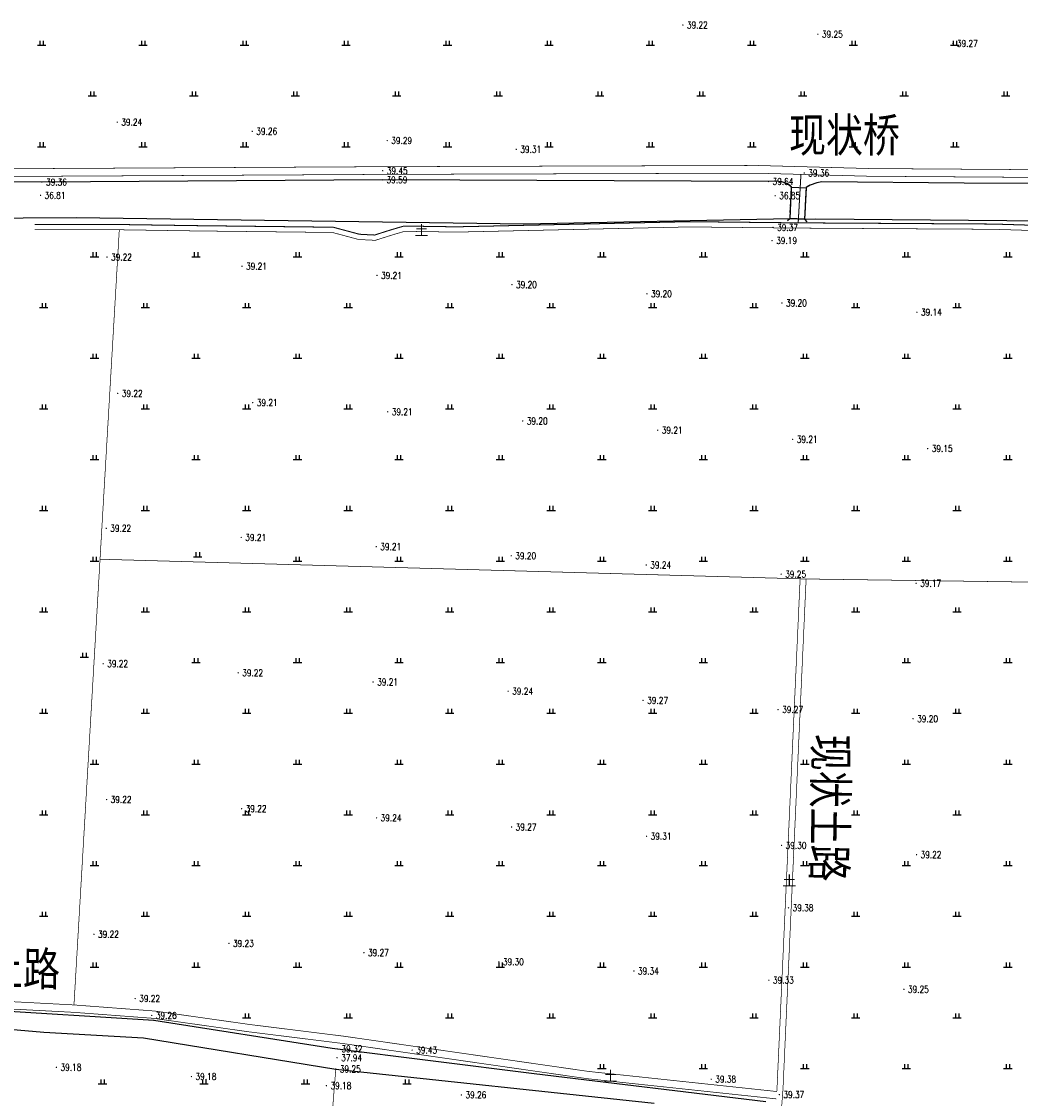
# Model space of a CAD drawing. Extents: x 456755 to 458049, y 3845626 to 3853218.
# Tile 30 of 80: x 457159 to 457454, y 3848433 to 3848751. Entities that reach past the tile are written whole.
import ezdxf
from ezdxf.enums import TextEntityAlignment as Align

# ---------------------------------------------------------------- set-up
doc = ezdxf.new("R2010")
doc.units = 0
for name, pattern in [('X2', [10, 8, -2]), ('X3', [5, 4, -1]), ('X31', [1.8, 1.2, -0.6])]:
    doc.linetypes.add(name, pattern=pattern)
doc.layers.get('0').update_dxf_attribs({"linetype": 'CONTINUOUS'})
doc.layers.add('ASSIST', color=7, linetype='CONTINUOUS', plot=False)
for name, color, linetype in [('DLSS', 4, 'CONTINUOUS'), ('DMTZ', 3, 'CONTINUOUS'), ('GCD', 1, 'CONTINUOUS'), ('SXSS', 5, 'CONTINUOUS'), ('ZBTZ', 3, 'CONTINUOUS')]:
    doc.layers.add(name, color=color, linetype=linetype)
doc.styles.add('HZ', font='rs.shx', dxfattribs={"width": 0.8, "bigfont": 'hztxt.shx'})
doc.styles.add('仿宋体', font='仿宋_GB2312.ttf', dxfattribs={"width": 0.8})
doc.styles.add('黑体', font='simhei.ttf')
doc.linetypes.add('10411', pattern='A,2,[150,AAA.SHX,S=1,R=0,X=0,Y=1],2,[151,AAA.SHX,S=1,R=0,X=0,Y=3],1e-11', length=4)

# ---------------------------------------------------------------- blocks, each defined once
blk = doc.blocks.new('GC200')
at = {"linetype": 'Continuous', "const_width": 0.2, "flags": 128}
blk.add_lwpolyline([(-0.1, 0, 1), (0.1, 0, 1)], format="xyb", close=True, dxfattribs=at)
blk = doc.blocks.new('gc119')
for p, q in [((-1.25, 0), (1.25, 0)), ((-0.5, 1.3), (-0.5, 0)), ((0.5, 1.3), (0.5, 0))]:
    blk.add_line(p, q)

msp = doc.modelspace()

# ---------------------------------------------------------------- linework, layer by layer
at = {"layer": 'ASSIST', "linetype": 'Continuous', "elevation": -37.75, "flags": 128}
msp.add_lwpolyline([(457385.78, 3848692.82), (457386.25, 3848702.08), (457390.55, 3848701.86), (457390.08, 3848692.6)], close=True, dxfattribs=at)
at = {"layer": 'DLSS', "linetype": 'X2', "const_width": 0.2, "elevation": -37.75, "flags": 128}
for points in [[(456971.28, 3848708.05), (457028.09, 3848707.64), (457129.76, 3848707.37), (457265.37, 3848708.12), (457375.98, 3848708.48), (457409.41, 3848707.57), (457562.84, 3848706.52), (457626.4, 3848706.45), (457716.85, 3848704.37), (457732.73, 3848704.03)], [(457381.87, 3848434.7), (457381.93, 3848435.51), (457388.77, 3848586.31)], [(457381.87, 3848434.7), (457326.23, 3848440.64), (457253.91, 3848451.05), (457225.95, 3848454.53), (457197.94, 3848458.5), (457174.09, 3848460.3), (457148.28, 3848461.66), (457070.18, 3848469.34), (456973.9, 3848478.84), (456956.72, 3848479.84)]]:
    msp.add_lwpolyline(points, dxfattribs=at)
at = {"layer": 'DLSS', "linetype": 'Continuous', "const_width": 0.2, "elevation": -37.75, "flags": 128}
for points in [[(456971.12, 3848706.06), (457028.07, 3848705.36), (457129.76, 3848705.09), (457265.38, 3848705.84), (457375.96, 3848706.2), (457409.37, 3848705.29), (457562.83, 3848704.24), (457626.38, 3848704.17), (457716.8, 3848702.09), (457730.77, 3848701.97), (457732.55, 3848701.8), (457732.99, 3848701.56), (457732.96, 3848700.73)], [(457162.49, 3848689.48), (457186.91, 3848689.48), (457209.87, 3848689.13), (457250.52, 3848688.67), (457258.25, 3848686.59), (457263.17, 3848686.35), (457268.42, 3848688.01), (457271.85, 3848689.01), (457287.15, 3848688.78), (457355.96, 3848690.31), (457387.56, 3848689.97), (457415.86, 3848689.79), (457445.88, 3848689.61), (457464.19, 3848689.04)], [(457375.38, 3848293.56), (457375.38, 3848293.56), (457375.38, 3848293.56), (457378.3, 3848363.78), (457383.7, 3848435.4), (457390.54, 3848586.23)], [(457381.71, 3848432.53), (457325.96, 3848438.48), (457253.62, 3848448.89), (457225.66, 3848452.37), (457197.7, 3848456.33), (457173.95, 3848458.12), (457148.12, 3848459.48), (457069.97, 3848467.17), (456973.73, 3848476.67), (456956.58, 3848477.68)]]:
    msp.add_lwpolyline(points, dxfattribs=at)
at = {"layer": 'DLSS', "linetype": 'X3', "const_width": 0.3, "elevation": -37.75, "flags": 128}
for points in [[(457388.2, 3848691.52), (457389.01, 3848705.84)], [(457162.49, 3848691.03), (457186.92, 3848691.03), (457209.89, 3848690.69), (457250.73, 3848690.22), (457258.5, 3848688.14), (457262.96, 3848687.91), (457267.97, 3848689.5), (457271.64, 3848690.57), (457287.15, 3848690.34), (457355.95, 3848691.86), (457387.58, 3848691.52), (457415.87, 3848691.35), (457445.9, 3848691.16), (457464.25, 3848690.6), (457483.01, 3848689.66), (457517.38, 3848690.2), (457546.55, 3848690.36), (457587.41, 3848689.62), (457653.51, 3848690.69), (457707.76, 3848687.85), (457713.67, 3848686.3), (457717.74, 3848685.68), (457720.01, 3848686.2), (457724.89, 3848687.83), (457732.38, 3848688.75)]]:
    msp.add_lwpolyline(points, dxfattribs=at)
at = {"layer": 'DMTZ', "color": 5, "linetype": '10411', "elevation": -37.75, "flags": 128}
for points in [[(457386.25, 3848702.08), (457385.57, 3848702.7), (457384.76, 3848703.13), (457383.38, 3848703.6), (457381.68, 3848703.79), (457379.42, 3848703.73), (457265.29, 3848704.23), (457164.63, 3848703.57), (457026.43, 3848704.14), (456971.3, 3848703.42)], [(457732.62, 3848700.75), (457730.11, 3848701.1), (457723.94, 3848701.39), (457647.12, 3848702.77), (457545.59, 3848703.07), (457437.24, 3848703.25), (457395.18, 3848703.6), (457393.75, 3848703.3), (457391.7, 3848702.66), (457390.55, 3848701.95)], [(456970.83, 3848693.58), (456976.6, 3848692.47), (457049.09, 3848692.27), (457174.74, 3848693.07), (457307.07, 3848691.27), (457385.78, 3848692.82)], [(457390.08, 3848692.6), (457393.46, 3848692.75), (457517.55, 3848691.58), (457677.14, 3848691.13), (457728.09, 3848691.17), (457732.31, 3848691.3), (457732.31, 3848691.3)]]:
    msp.add_lwpolyline(points, dxfattribs=at)
at = {"layer": 'SXSS', "linetype": 'Continuous'}
for p, q in [((457386.25, 3848702.08, -37.75), (457385.58, 3848702.82, -37.75)), ((457386.25, 3848702.08, -37.75), (457390.55, 3848701.86, -37.75)), ((457390.55, 3848701.86, -37.75), (457391.29, 3848702.53, -37.75)), ((457385.78, 3848692.82, -37.75), (457385.03, 3848692.15, -37.75)), ((457385.78, 3848692.82, -37.75), (457390.08, 3848692.6, -37.75)), ((457390.08, 3848692.6, -37.75), (457390.75, 3848691.86, -37.75))]:
    msp.add_line(p, q, dxfattribs=at)
at = {"layer": 'SXSS', "linetype": 'X31', "elevation": -37.75}
for points in [[(457385.78, 3848692.82), (457386.25, 3848702.08)], [(457390.55, 3848701.86), (457390.08, 3848692.6)]]:
    msp.add_lwpolyline(points, dxfattribs=at)
at = {"layer": 'SXSS', "linetype": 'Continuous', "elevation": 1.43, "flags": 128}
for points in [[(457378.61, 3848431.7), (457310.18, 3848439.9), (457250.46, 3848447.44), (457197.7, 3848455.74), (457147.01, 3848458.83), (457069.68, 3848466.09), (456972.84, 3848476.09), (456960.17, 3848476.57), (456959.37, 3848476.51), (456958.79, 3848476.32), (456957.97, 3848475.86), (456957.59, 3848475.23), (456957.34, 3848472.38), (456957.26, 3848471.45), (456957, 3848470.08)], [(456947.54, 3848295.61), (456958.94, 3848469.85), (456959.1, 3848470.27), (456959.47, 3848470.49), (456960.04, 3848470.79), (456960.73, 3848470.9), (456961.48, 3848470.95), (456974.46, 3848470.88), (457064.7, 3848461.02), (457165.16, 3848452.24), (457194.65, 3848450.55), (457251.5, 3848441.35), (457345.66, 3848431.23)]]:
    msp.add_lwpolyline(points, dxfattribs=at)
at = {"layer": 'ZBTZ', "linetype": 'Continuous', "const_width": 0.2, "flags": 128}
for points, elevation in [([(457187.49, 3848689.47), (457174.09, 3848460.3)], -37.75), ([(457390.54, 3848586.23), (457181.79, 3848592.07)], -37.75), ([(457390.54, 3848586.23), (457499.12, 3848584.72), (457497.76, 3848534.29)], -37.75), ([(457251.5, 3848441.35), (457239.46, 3848292.3)], 1.43)]:
    msp.add_lwpolyline(points, dxfattribs=dict(at, elevation=elevation))

# ---------------------------------------------------------------- block references
at = {"layer": 'GCD', "linetype": 'Continuous'}
ref = msp.add_blockref('GC200', (457354.1, 3848749.99, 1.48), dxfattribs=at)
ref.add_attrib('height', '39.22', dxfattribs={"linetype": 'Continuous', "height": 2, "style": 'HZ', "width": 0.8}).set_placement((457355.3, 3848749.99, -37.75), align=Align.MIDDLE_LEFT)
ref = msp.add_blockref('GC200', (457394.01, 3848747.28, 1.5), dxfattribs=at)
ref.add_attrib('height', '39.25', dxfattribs={"linetype": 'Continuous', "height": 2, "style": 'HZ', "width": 0.8}).set_placement((457395.21, 3848747.28, -37.75), align=Align.MIDDLE_LEFT)
ref = msp.add_blockref('GC200', (457433.92, 3848744.56, 1.52), dxfattribs=at)
ref.add_attrib('height', '39.27', dxfattribs={"linetype": 'Continuous', "height": 2, "style": 'HZ', "width": 0.8}).set_placement((457435.12, 3848744.56, -37.75), align=Align.MIDDLE_LEFT)
ref = msp.add_blockref('GC200', (457186.88, 3848721.28, 1.49), dxfattribs=at)
ref.add_attrib('height', '39.24', dxfattribs={"linetype": 'Continuous', "height": 2, "style": 'HZ', "width": 0.8}).set_placement((457188.08, 3848721.28, -37.75), align=Align.MIDDLE_LEFT)
ref = msp.add_blockref('GC200', (457226.79, 3848718.56, 1.52), dxfattribs=at)
ref.add_attrib('height', '39.26', dxfattribs={"linetype": 'Continuous', "height": 2, "style": 'HZ', "width": 0.8}).set_placement((457227.99, 3848718.56, -37.75), align=Align.MIDDLE_LEFT)
ref = msp.add_blockref('GC200', (457266.69, 3848715.85, 1.54), dxfattribs=at)
ref.add_attrib('height', '39.29', dxfattribs={"linetype": 'Continuous', "height": 2, "style": 'HZ', "width": 0.8}).set_placement((457267.89, 3848715.85, -37.75), align=Align.MIDDLE_LEFT)
ref = msp.add_blockref('GC200', (457304.84, 3848713.25, 1.56), dxfattribs=at)
ref.add_attrib('height', '39.31', dxfattribs={"linetype": 'Continuous', "height": 2, "style": 'HZ', "width": 0.8}).set_placement((457306.04, 3848713.25, -37.75), align=Align.MIDDLE_LEFT)
ref = msp.add_blockref('GC200', (457265.37, 3848706.92, 1.7), dxfattribs=at)
ref.add_attrib('height', '39.45', dxfattribs={"linetype": 'Continuous', "height": 2, "style": 'HZ', "width": 0.8}).set_placement((457266.57, 3848706.92, -37.75), align=Align.MIDDLE_LEFT)
ref = msp.add_blockref('GC200', (457389.98, 3848706.26, 1.61), dxfattribs=at)
ref.add_attrib('height', '39.36', dxfattribs={"linetype": 'Continuous', "height": 2, "style": 'HZ', "width": 0.8}).set_placement((457391.18, 3848706.26, -37.75), align=Align.MIDDLE_LEFT)
ref = msp.add_blockref('GC200', (457164.63, 3848703.57, 1.61), dxfattribs=at)
ref.add_attrib('height', '39.36', dxfattribs={"linetype": 'Continuous', "height": 2, "style": 'HZ', "width": 0.8}).set_placement((457165.83, 3848703.57, -37.75), align=Align.MIDDLE_LEFT)
ref = msp.add_blockref('GC200', (457265.29, 3848704.23, 1.85), dxfattribs=at)
ref.add_attrib('height', '39.59', dxfattribs={"linetype": 'Continuous', "height": 2, "style": 'HZ', "width": 0.8}).set_placement((457266.49, 3848704.23, -37.75), align=Align.MIDDLE_LEFT)
ref = msp.add_blockref('GC200', (457379.42, 3848703.73, 1.89), dxfattribs=at)
ref.add_attrib('height', '39.64', dxfattribs={"linetype": 'Continuous', "height": 2, "style": 'HZ', "width": 0.8}).set_placement((457380.62, 3848703.73, -37.75), align=Align.MIDDLE_LEFT)
ref = msp.add_blockref('GC200', (457164.2, 3848699.63, -0.93), dxfattribs=at)
ref.add_attrib('height', '36.81', dxfattribs={"linetype": 'Continuous', "height": 2, "style": 'HZ', "width": 0.8}).set_placement((457165.4, 3848699.63, -37.75), align=Align.MIDDLE_LEFT)
ref = msp.add_blockref('GC200', (457381.39, 3848699.54, -0.9), dxfattribs=at)
ref.add_attrib('height', '36.85', dxfattribs={"linetype": 'Continuous', "height": 2, "style": 'HZ', "width": 0.8}).set_placement((457382.59, 3848699.54, -37.75), align=Align.MIDDLE_LEFT)
ref = msp.add_blockref('GC200', (457380.77, 3848690.15, 1.62), dxfattribs=at)
ref.add_attrib('height', '39.37', dxfattribs={"linetype": 'Continuous', "height": 2, "style": 'HZ', "width": 0.8}).set_placement((457381.97, 3848690.15, -37.75), align=Align.MIDDLE_LEFT)
ref = msp.add_blockref('GC200', (457380.49, 3848686.27, 1.44), dxfattribs=at)
ref.add_attrib('height', '39.19', dxfattribs={"linetype": 'Continuous', "height": 2, "style": 'HZ', "width": 0.8}).set_placement((457381.69, 3848686.27, -37.75), align=Align.MIDDLE_LEFT)
ref = msp.add_blockref('GC200', (457183.85, 3848681.39, 1.47), dxfattribs=at)
ref.add_attrib('height', '39.22', dxfattribs={"linetype": 'Continuous', "height": 2, "style": 'HZ', "width": 0.8}).set_placement((457185.05, 3848681.39, -37.75), align=Align.MIDDLE_LEFT)
ref = msp.add_blockref('GC200', (457223.76, 3848678.68, 1.46), dxfattribs=at)
ref.add_attrib('height', '39.21', dxfattribs={"linetype": 'Continuous', "height": 2, "style": 'HZ', "width": 0.8}).set_placement((457224.96, 3848678.68, -37.75), align=Align.MIDDLE_LEFT)
ref = msp.add_blockref('GC200', (457263.67, 3848675.96, 1.46), dxfattribs=at)
ref.add_attrib('height', '39.21', dxfattribs={"linetype": 'Continuous', "height": 2, "style": 'HZ', "width": 0.8}).set_placement((457264.87, 3848675.96, -37.75), align=Align.MIDDLE_LEFT)
ref = msp.add_blockref('GC200', (457303.58, 3848673.25, 1.45), dxfattribs=at)
ref.add_attrib('height', '39.20', dxfattribs={"linetype": 'Continuous', "height": 2, "style": 'HZ', "width": 0.8}).set_placement((457304.78, 3848673.25, -37.75), align=Align.MIDDLE_LEFT)
ref = msp.add_blockref('GC200', (457343.48, 3848670.53, 1.45), dxfattribs=at)
ref.add_attrib('height', '39.20', dxfattribs={"linetype": 'Continuous', "height": 2, "style": 'HZ', "width": 0.8}).set_placement((457344.68, 3848670.53, -37.75), align=Align.MIDDLE_LEFT)
ref = msp.add_blockref('GC200', (457383.39, 3848667.82, 1.45), dxfattribs=at)
ref.add_attrib('height', '39.20', dxfattribs={"linetype": 'Continuous', "height": 2, "style": 'HZ', "width": 0.8}).set_placement((457384.59, 3848667.82, -37.75), align=Align.MIDDLE_LEFT)
ref = msp.add_blockref('GC200', (457423.3, 3848665.1, 1.39), dxfattribs=at)
ref.add_attrib('height', '39.14', dxfattribs={"linetype": 'Continuous', "height": 2, "style": 'HZ', "width": 0.8}).set_placement((457424.5, 3848665.1, -37.75), align=Align.MIDDLE_LEFT)
ref = msp.add_blockref('GC200', (457187.03, 3848641.08, 1.47), dxfattribs=at)
ref.add_attrib('height', '39.22', dxfattribs={"linetype": 'Continuous', "height": 2, "style": 'HZ', "width": 0.8}).set_placement((457188.23, 3848641.08, -37.75), align=Align.MIDDLE_LEFT)
ref = msp.add_blockref('GC200', (457226.94, 3848638.37, 1.46), dxfattribs=at)
ref.add_attrib('height', '39.21', dxfattribs={"linetype": 'Continuous', "height": 2, "style": 'HZ', "width": 0.8}).set_placement((457228.14, 3848638.37, -37.75), align=Align.MIDDLE_LEFT)
ref = msp.add_blockref('GC200', (457266.85, 3848635.65, 1.46), dxfattribs=at)
ref.add_attrib('height', '39.21', dxfattribs={"linetype": 'Continuous', "height": 2, "style": 'HZ', "width": 0.8}).set_placement((457268.05, 3848635.65, -37.75), align=Align.MIDDLE_LEFT)
ref = msp.add_blockref('GC200', (457306.75, 3848632.94, 1.45), dxfattribs=at)
ref.add_attrib('height', '39.20', dxfattribs={"linetype": 'Continuous', "height": 2, "style": 'HZ', "width": 0.8}).set_placement((457307.95, 3848632.94, -37.75), align=Align.MIDDLE_LEFT)
ref = msp.add_blockref('GC200', (457346.66, 3848630.22, 1.46), dxfattribs=at)
ref.add_attrib('height', '39.21', dxfattribs={"linetype": 'Continuous', "height": 2, "style": 'HZ', "width": 0.8}).set_placement((457347.86, 3848630.22, -37.75), align=Align.MIDDLE_LEFT)
ref = msp.add_blockref('GC200', (457386.57, 3848627.51, 1.47), dxfattribs=at)
ref.add_attrib('height', '39.21', dxfattribs={"linetype": 'Continuous', "height": 2, "style": 'HZ', "width": 0.8}).set_placement((457387.77, 3848627.51, -37.75), align=Align.MIDDLE_LEFT)
ref = msp.add_blockref('GC200', (457426.48, 3848624.79, 1.4), dxfattribs=at)
ref.add_attrib('height', '39.15', dxfattribs={"linetype": 'Continuous', "height": 2, "style": 'HZ', "width": 0.8}).set_placement((457427.68, 3848624.79, -37.75), align=Align.MIDDLE_LEFT)
ref = msp.add_blockref('GC200', (457183.62, 3848601.22, 1.47), dxfattribs=at)
ref.add_attrib('height', '39.22', dxfattribs={"linetype": 'Continuous', "height": 2, "style": 'HZ', "width": 0.8}).set_placement((457184.82, 3848601.22, -37.75), align=Align.MIDDLE_LEFT)
ref = msp.add_blockref('GC200', (457223.53, 3848598.51, 1.47), dxfattribs=at)
ref.add_attrib('height', '39.21', dxfattribs={"linetype": 'Continuous', "height": 2, "style": 'HZ', "width": 0.8}).set_placement((457224.73, 3848598.51, -37.75), align=Align.MIDDLE_LEFT)
ref = msp.add_blockref('GC200', (457263.44, 3848595.79, 1.46), dxfattribs=at)
ref.add_attrib('height', '39.21', dxfattribs={"linetype": 'Continuous', "height": 2, "style": 'HZ', "width": 0.8}).set_placement((457264.64, 3848595.79, -37.75), align=Align.MIDDLE_LEFT)
ref = msp.add_blockref('GC200', (457303.35, 3848593.08, 1.46), dxfattribs=at)
ref.add_attrib('height', '39.20', dxfattribs={"linetype": 'Continuous', "height": 2, "style": 'HZ', "width": 0.8}).set_placement((457304.55, 3848593.08, -37.75), align=Align.MIDDLE_LEFT)
ref = msp.add_blockref('GC200', (457343.26, 3848590.36, 1.49), dxfattribs=at)
ref.add_attrib('height', '39.24', dxfattribs={"linetype": 'Continuous', "height": 2, "style": 'HZ', "width": 0.8}).set_placement((457344.46, 3848590.36, -37.75), align=Align.MIDDLE_LEFT)
ref = msp.add_blockref('GC200', (457383.16, 3848587.65, 1.5), dxfattribs=at)
ref.add_attrib('height', '39.25', dxfattribs={"linetype": 'Continuous', "height": 2, "style": 'HZ', "width": 0.8}).set_placement((457384.36, 3848587.65, -37.75), align=Align.MIDDLE_LEFT)
ref = msp.add_blockref('GC200', (457423.07, 3848584.93, 1.42), dxfattribs=at)
ref.add_attrib('height', '39.17', dxfattribs={"linetype": 'Continuous', "height": 2, "style": 'HZ', "width": 0.8}).set_placement((457424.27, 3848584.93, -37.75), align=Align.MIDDLE_LEFT)
ref = msp.add_blockref('GC200', (457182.72, 3848561.19, 1.47), dxfattribs=at)
ref.add_attrib('height', '39.22', dxfattribs={"linetype": 'Continuous', "height": 2, "style": 'HZ', "width": 0.8}).set_placement((457183.92, 3848561.19, -37.75), align=Align.MIDDLE_LEFT)
ref = msp.add_blockref('GC200', (457222.63, 3848558.48, 1.47), dxfattribs=at)
ref.add_attrib('height', '39.22', dxfattribs={"linetype": 'Continuous', "height": 2, "style": 'HZ', "width": 0.8}).set_placement((457223.83, 3848558.48, -37.75), align=Align.MIDDLE_LEFT)
ref = msp.add_blockref('GC200', (457262.53, 3848555.76, 1.46), dxfattribs=at)
ref.add_attrib('height', '39.21', dxfattribs={"linetype": 'Continuous', "height": 2, "style": 'HZ', "width": 0.8}).set_placement((457263.73, 3848555.76, -37.75), align=Align.MIDDLE_LEFT)
ref = msp.add_blockref('GC200', (457302.44, 3848553.05, 1.49), dxfattribs=at)
ref.add_attrib('height', '39.24', dxfattribs={"linetype": 'Continuous', "height": 2, "style": 'HZ', "width": 0.8}).set_placement((457303.64, 3848553.05, -37.75), align=Align.MIDDLE_LEFT)
ref = msp.add_blockref('GC200', (457342.35, 3848550.33, 1.52), dxfattribs=at)
ref.add_attrib('height', '39.27', dxfattribs={"linetype": 'Continuous', "height": 2, "style": 'HZ', "width": 0.8}).set_placement((457343.55, 3848550.33, -37.75), align=Align.MIDDLE_LEFT)
ref = msp.add_blockref('GC200', (457382.26, 3848547.62, 1.53), dxfattribs=at)
ref.add_attrib('height', '39.27', dxfattribs={"linetype": 'Continuous', "height": 2, "style": 'HZ', "width": 0.8}).set_placement((457383.46, 3848547.62, -37.75), align=Align.MIDDLE_LEFT)
ref = msp.add_blockref('GC200', (457422.17, 3848544.9, 1.45), dxfattribs=at)
ref.add_attrib('height', '39.20', dxfattribs={"linetype": 'Continuous', "height": 2, "style": 'HZ', "width": 0.8}).set_placement((457423.37, 3848544.9, -37.75), align=Align.MIDDLE_LEFT)
ref = msp.add_blockref('GC200', (457183.73, 3848521.03, 1.47), dxfattribs=at)
ref.add_attrib('height', '39.22', dxfattribs={"linetype": 'Continuous', "height": 2, "style": 'HZ', "width": 0.8}).set_placement((457184.93, 3848521.03, -37.75), align=Align.MIDDLE_LEFT)
ref = msp.add_blockref('GC200', (457223.64, 3848518.31, 1.47), dxfattribs=at)
ref.add_attrib('height', '39.22', dxfattribs={"linetype": 'Continuous', "height": 2, "style": 'HZ', "width": 0.8}).set_placement((457224.84, 3848518.31, -37.75), align=Align.MIDDLE_LEFT)
ref = msp.add_blockref('GC200', (457263.54, 3848515.6, 1.49), dxfattribs=at)
ref.add_attrib('height', '39.24', dxfattribs={"linetype": 'Continuous', "height": 2, "style": 'HZ', "width": 0.8}).set_placement((457264.74, 3848515.6, -37.75), align=Align.MIDDLE_LEFT)
ref = msp.add_blockref('GC200', (457303.45, 3848512.89, 1.52), dxfattribs=at)
ref.add_attrib('height', '39.27', dxfattribs={"linetype": 'Continuous', "height": 2, "style": 'HZ', "width": 0.8}).set_placement((457304.65, 3848512.89, -37.75), align=Align.MIDDLE_LEFT)
ref = msp.add_blockref('GC200', (457343.36, 3848510.17, 1.56), dxfattribs=at)
ref.add_attrib('height', '39.31', dxfattribs={"linetype": 'Continuous', "height": 2, "style": 'HZ', "width": 0.8}).set_placement((457344.56, 3848510.17, -37.75), align=Align.MIDDLE_LEFT)
ref = msp.add_blockref('GC200', (457383.27, 3848507.46, 1.55), dxfattribs=at)
ref.add_attrib('height', '39.30', dxfattribs={"linetype": 'Continuous', "height": 2, "style": 'HZ', "width": 0.8}).set_placement((457384.47, 3848507.46, -37.75), align=Align.MIDDLE_LEFT)
ref = msp.add_blockref('GC200', (457423.18, 3848504.74, 1.47), dxfattribs=at)
ref.add_attrib('height', '39.22', dxfattribs={"linetype": 'Continuous', "height": 2, "style": 'HZ', "width": 0.8}).set_placement((457424.38, 3848504.74, -37.75), align=Align.MIDDLE_LEFT)
ref = msp.add_blockref('GC200', (457385.33, 3848489.01, 1.63), dxfattribs=at)
ref.add_attrib('height', '39.38', dxfattribs={"linetype": 'Continuous', "height": 2, "style": 'HZ', "width": 0.8}).set_placement((457386.53, 3848489.01, -37.75), align=Align.MIDDLE_LEFT)
ref = msp.add_blockref('GC200', (457179.99, 3848481.19, 1.48), dxfattribs=at)
ref.add_attrib('height', '39.22', dxfattribs={"linetype": 'Continuous', "height": 2, "style": 'HZ', "width": 0.8}).set_placement((457181.19, 3848481.19, -37.75), align=Align.MIDDLE_LEFT)
ref = msp.add_blockref('GC200', (457219.9, 3848478.48, 1.48), dxfattribs=at)
ref.add_attrib('height', '39.23', dxfattribs={"linetype": 'Continuous', "height": 2, "style": 'HZ', "width": 0.8}).set_placement((457221.1, 3848478.48, -37.75), align=Align.MIDDLE_LEFT)
ref = msp.add_blockref('GC200', (457259.81, 3848475.76, 1.52), dxfattribs=at)
ref.add_attrib('height', '39.27', dxfattribs={"linetype": 'Continuous', "height": 2, "style": 'HZ', "width": 0.8}).set_placement((457261.01, 3848475.76, -37.75), align=Align.MIDDLE_LEFT)
ref = msp.add_blockref('GC200', (457299.71, 3848473.05, 1.55), dxfattribs=at)
ref.add_attrib('height', '39.30', dxfattribs={"linetype": 'Continuous', "height": 2, "style": 'HZ', "width": 0.8}).set_placement((457300.91, 3848473.05, -37.75), align=Align.MIDDLE_LEFT)
ref = msp.add_blockref('GC200', (457339.62, 3848470.33, 1.59), dxfattribs=at)
ref.add_attrib('height', '39.34', dxfattribs={"linetype": 'Continuous', "height": 2, "style": 'HZ', "width": 0.8}).set_placement((457340.82, 3848470.33, -37.75), align=Align.MIDDLE_LEFT)
ref = msp.add_blockref('GC200', (457379.53, 3848467.62, 1.58), dxfattribs=at)
ref.add_attrib('height', '39.33', dxfattribs={"linetype": 'Continuous', "height": 2, "style": 'HZ', "width": 0.8}).set_placement((457380.73, 3848467.62, -37.75), align=Align.MIDDLE_LEFT)
ref = msp.add_blockref('GC200', (457419.44, 3848464.9, 1.5), dxfattribs=at)
ref.add_attrib('height', '39.25', dxfattribs={"linetype": 'Continuous', "height": 2, "style": 'HZ', "width": 0.8}).set_placement((457420.64, 3848464.9, -37.75), align=Align.MIDDLE_LEFT)
ref = msp.add_blockref('GC200', (457192.18, 3848462.19, 1.47), dxfattribs=at)
ref.add_attrib('height', '39.22', dxfattribs={"linetype": 'Continuous', "height": 2, "style": 'HZ', "width": 0.8}).set_placement((457193.38, 3848462.19, -37.75), align=Align.MIDDLE_LEFT)
ref = msp.add_blockref('GC200', (457197.09, 3848457.19, 1.51), dxfattribs=at)
ref.add_attrib('height', '39.26', dxfattribs={"linetype": 'Continuous', "height": 2, "style": 'HZ', "width": 0.8}).set_placement((457198.29, 3848457.19, -37.75), align=Align.MIDDLE_LEFT)
ref = msp.add_blockref('GC200', (457197.7, 3848455.74, 1.51), dxfattribs=at)
ref.add_attrib('height', '39.26', dxfattribs={"linetype": 'Continuous', "height": 2, "style": 'HZ', "width": 0.8}).set_placement((457198.29, 3848457.19, -37.75), align=Align.MIDDLE_LEFT)
ref = msp.add_blockref('GC200', (457251.88, 3848444.68, 0.19), dxfattribs=at)
ref.add_attrib('height', '37.94', dxfattribs={"linetype": 'Continuous', "height": 2, "style": 'HZ', "width": 0.8}).set_placement((457253.08, 3848444.68, -37.75), align=Align.MIDDLE_LEFT)
ref = msp.add_blockref('GC200', (457251.97, 3848447.32, 1.57), dxfattribs=at)
ref.add_attrib('height', '39.32', dxfattribs={"linetype": 'Continuous', "height": 2, "style": 'HZ', "width": 0.8}).set_placement((457253.17, 3848447.32, 1.57), align=Align.MIDDLE_LEFT)
ref = msp.add_blockref('GC200', (457274.07, 3848446.94, 1.68), dxfattribs=at)
ref.add_attrib('height', '39.43', dxfattribs={"linetype": 'Continuous', "height": 2, "style": 'HZ', "width": 0.8}).set_placement((457275.27, 3848446.94, -37.75), align=Align.MIDDLE_LEFT)
ref = msp.add_blockref('GC200', (457168.91, 3848441.85, 1.43), dxfattribs=at)
ref.add_attrib('height', '39.18', dxfattribs={"linetype": 'Continuous', "height": 2, "style": 'HZ', "width": 0.8}).set_placement((457170.11, 3848441.85, -37.75), align=Align.MIDDLE_LEFT)
ref = msp.add_blockref('GC200', (457251.5, 3848441.35, 1.5), dxfattribs=at)
ref.add_attrib('height', '39.25', dxfattribs={"linetype": 'Continuous', "height": 2, "style": 'HZ', "width": 0.8}).set_placement((457252.7, 3848441.35, -37.75), align=Align.MIDDLE_LEFT)
ref = msp.add_blockref('GC200', (457208.82, 3848439.14, 1.43), dxfattribs=at)
ref.add_attrib('height', '39.18', dxfattribs={"linetype": 'Continuous', "height": 2, "style": 'HZ', "width": 0.8}).set_placement((457210.02, 3848439.14, -37.75), align=Align.MIDDLE_LEFT)
ref = msp.add_blockref('GC200', (457362.48, 3848438.34, 1.63), dxfattribs=at)
ref.add_attrib('height', '39.38', dxfattribs={"linetype": 'Continuous', "height": 2, "style": 'HZ', "width": 0.8}).set_placement((457363.68, 3848438.34, -37.75), align=Align.MIDDLE_LEFT)
ref = msp.add_blockref('GC200', (457248.73, 3848436.42, 1.44), dxfattribs=at)
ref.add_attrib('height', '39.18', dxfattribs={"linetype": 'Continuous', "height": 2, "style": 'HZ', "width": 0.8}).set_placement((457249.93, 3848436.42, -37.75), align=Align.MIDDLE_LEFT)
ref = msp.add_blockref('GC200', (457288.63, 3848433.71, 1.52), dxfattribs=at)
ref.add_attrib('height', '39.26', dxfattribs={"linetype": 'Continuous', "height": 2, "style": 'HZ', "width": 0.8}).set_placement((457289.83, 3848433.71, -37.75), align=Align.MIDDLE_LEFT)
ref = msp.add_blockref('GC200', (457382.62, 3848433.79, 1.62), dxfattribs=at)
ref.add_attrib('height', '39.37', dxfattribs={"linetype": 'Continuous', "height": 2, "style": 'HZ', "width": 0.8}).set_placement((457383.82, 3848433.79, -37.75), align=Align.MIDDLE_LEFT)
at = {"layer": 'ZBTZ', "linetype": 'Continuous'}
for p in [(457164.51, 3848744.03, -37.75), (457194.51, 3848744.03, -37.75), (457224.51, 3848744.03, -37.75), (457254.51, 3848744.03, -37.75), (457284.51, 3848744.03, -37.75), (457314.51, 3848744.03, -37.75), (457344.51, 3848744.03, -37.75), (457374.51, 3848744.03, -37.75), (457404.51, 3848744.03, -37.75), (457434.51, 3848744.03, -37.75), (457179.51, 3848729.03, -37.75), (457209.51, 3848729.03, -37.75), (457239.51, 3848729.03, -37.75), (457269.51, 3848729.03, -37.75), (457299.51, 3848729.03, -37.75), (457329.51, 3848729.03, -37.75), (457359.51, 3848729.03, -37.75), (457389.51, 3848729.03, -37.75), (457419.51, 3848729.03, -37.75), (457449.51, 3848729.03, -37.75), (457164.51, 3848714.03, -37.75), (457194.51, 3848714.03, -37.75), (457224.51, 3848714.03, -37.75), (457254.51, 3848714.03, -37.75), (457284.51, 3848714.03, -37.75), (457314.51, 3848714.03, -37.75), (457344.51, 3848714.03, -37.75), (457374.51, 3848714.03, -37.75), (457404.51, 3848714.03, -37.75), (457434.51, 3848714.03, -37.75), (457180.16, 3848681.51, -37.75), (457210.16, 3848681.51, -37.75), (457240.16, 3848681.51, -37.75), (457270.16, 3848681.51, -37.75), (457300.16, 3848681.51, -37.75), (457330.16, 3848681.51, -37.75), (457360.16, 3848681.51, -37.75), (457390.16, 3848681.51, -37.75), (457420.16, 3848681.51, -37.75), (457450.16, 3848681.51, -37.75), (457165.16, 3848666.51, -37.75), (457195.16, 3848666.51, -37.75), (457225.16, 3848666.51, -37.75), (457255.16, 3848666.51, -37.75), (457285.16, 3848666.51, -37.75), (457315.16, 3848666.51, -37.75), (457345.16, 3848666.51, -37.75), (457375.16, 3848666.51, -37.75), (457405.16, 3848666.51, -37.75), (457435.16, 3848666.51, -37.75), (457180.16, 3848651.51, -37.75), (457210.16, 3848651.51, -37.75), (457240.16, 3848651.51, -37.75), (457270.16, 3848651.51, -37.75), (457300.16, 3848651.51, -37.75), (457330.16, 3848651.51, -37.75), (457360.16, 3848651.51, -37.75), (457390.16, 3848651.51, -37.75), (457420.16, 3848651.51, -37.75), (457450.16, 3848651.51, -37.75), (457165.16, 3848636.51, -37.75), (457195.16, 3848636.51, -37.75), (457225.16, 3848636.51, -37.75), (457255.16, 3848636.51, -37.75), (457285.16, 3848636.51, -37.75), (457315.16, 3848636.51, -37.75), (457345.16, 3848636.51, -37.75), (457375.16, 3848636.51, -37.75), (457405.16, 3848636.51, -37.75), (457435.16, 3848636.51, -37.75), (457180.16, 3848621.51, -37.75), (457210.16, 3848621.51, -37.75), (457240.16, 3848621.51, -37.75), (457270.16, 3848621.51, -37.75), (457300.16, 3848621.51, -37.75), (457330.16, 3848621.51, -37.75), (457360.16, 3848621.51, -37.75), (457390.16, 3848621.51, -37.75), (457420.16, 3848621.51, -37.75), (457450.16, 3848621.51, -37.75), (457165.16, 3848606.51, -37.75), (457195.16, 3848606.51, -37.75), (457225.16, 3848606.51, -37.75), (457255.16, 3848606.51, -37.75), (457285.16, 3848606.51, -37.75), (457315.16, 3848606.51, -37.75), (457345.16, 3848606.51, -37.75), (457375.16, 3848606.51, -37.75), (457405.16, 3848606.51, -37.75), (457435.16, 3848606.51, -37.75), (457180.16, 3848591.51, -37.75), (457210.66, 3848592.81, -37.75), (457240.16, 3848591.51, -37.75), (457270.16, 3848591.51, -37.75), (457300.16, 3848591.51, -37.75), (457330.16, 3848591.51, -37.75), (457360.16, 3848591.51, -37.75), (457390.16, 3848591.51, -37.75), (457420.16, 3848591.51, -37.75), (457450.16, 3848591.51, -37.75), (457165.16, 3848576.51, -37.75), (457195.16, 3848576.51, -37.75), (457225.16, 3848576.51, -37.75), (457255.16, 3848576.51, -37.75), (457285.16, 3848576.51, -37.75), (457315.16, 3848576.51, -37.75), (457345.16, 3848576.51, -37.75), (457375.16, 3848576.51, -37.75), (457405.16, 3848576.51, -37.75), (457435.16, 3848576.51, -37.75), (457177.15, 3848563.09, -37.75), (457210.16, 3848561.51, -37.75), (457240.16, 3848561.51, -37.75), (457270.16, 3848561.51, -37.75), (457300.16, 3848561.51, -37.75), (457330.16, 3848561.51, -37.75), (457360.16, 3848561.51, -37.75), (457420.16, 3848561.51, -37.75), (457450.16, 3848561.51, -37.75), (457165.16, 3848546.51, -37.75), (457195.16, 3848546.51, -37.75), (457225.16, 3848546.51, -37.75), (457255.16, 3848546.51, -37.75), (457285.16, 3848546.51, -37.75), (457315.16, 3848546.51, -37.75), (457345.16, 3848546.51, -37.75), (457375.16, 3848546.51, -37.75), (457405.16, 3848546.51, -37.75), (457435.16, 3848546.51, -37.75), (457180.16, 3848531.51, -37.75), (457210.16, 3848531.51, -37.75), (457240.16, 3848531.51, -37.75), (457270.16, 3848531.51, -37.75), (457300.16, 3848531.51, -37.75), (457330.16, 3848531.51, -37.75), (457360.16, 3848531.51, -37.75), (457390.16, 3848531.51, -37.75), (457420.16, 3848531.51, -37.75), (457450.16, 3848531.51, -37.75), (457165.16, 3848516.51, -37.75), (457195.16, 3848516.51, -37.75), (457225.16, 3848516.51, -37.75), (457255.16, 3848516.51, -37.75), (457285.16, 3848516.51, -37.75), (457315.16, 3848516.51, -37.75), (457345.16, 3848516.51, -37.75), (457375.16, 3848516.51, -37.75), (457405.16, 3848516.51, -37.75), (457435.16, 3848516.51, -37.75), (457180.16, 3848501.51, -37.75), (457210.16, 3848501.51, -37.75), (457240.16, 3848501.51, -37.75), (457270.16, 3848501.51, -37.75), (457300.16, 3848501.51, -37.75), (457330.16, 3848501.51, -37.75), (457360.16, 3848501.51, -37.75), (457390.16, 3848501.51, -37.75), (457420.16, 3848501.51, -37.75), (457450.16, 3848501.51, -37.75), (457165.16, 3848486.51, -37.75), (457195.16, 3848486.51, -37.75), (457225.16, 3848486.51, -37.75), (457255.16, 3848486.51, -37.75), (457285.16, 3848486.51, -37.75), (457315.16, 3848486.51, -37.75), (457345.16, 3848486.51, -37.75), (457375.16, 3848486.51, -37.75), (457405.16, 3848486.51, -37.75), (457435.16, 3848486.51, -37.75), (457180.16, 3848471.51, -37.75), (457210.16, 3848471.51, -37.75), (457240.16, 3848471.51, -37.75), (457270.16, 3848471.51, -37.75), (457300.16, 3848471.51, -37.75), (457330.16, 3848471.51, -37.75), (457360.16, 3848471.51, -37.75), (457390.16, 3848471.51, -37.75), (457420.16, 3848471.51, -37.75), (457450.16, 3848471.51, -37.75), (457225.16, 3848456.51, -37.75), (457255.16, 3848456.51, -37.75), (457285.16, 3848456.51, -37.75), (457315.16, 3848456.51, -37.75), (457345.16, 3848456.51, -37.75), (457375.16, 3848456.51, -37.75), (457405.16, 3848456.51, -37.75), (457435.16, 3848456.51, -37.75), (457330.16, 3848441.51, -37.75), (457360.16, 3848441.51, -37.75), (457390.16, 3848441.51, -37.75), (457420.16, 3848441.51, -37.75), (457450.16, 3848441.51, -37.75), (457182.54, 3848436.98, -37.75), (457212.54, 3848436.98, -37.75), (457242.54, 3848436.98, -37.75), (457272.54, 3848436.98, -37.75)]:
    msp.add_blockref('gc119', p, dxfattribs=at)

# ---------------------------------------------------------------- texts
at = {"layer": 'DLSS', "color": 1, "linetype": 'X3', "style": '仿宋体', "width": 0.8}
msp.add_text('现状桥', height=10, dxfattribs=at).set_placement((457385.5, 3848712.47, -37.75))
at = {"layer": 'DLSS', "linetype": 'Continuous', "style": '黑体'}
for p in [(457276.83, 3848689.42, -37.75), (457385.58, 3848497.1, -37.75), (457332.73, 3848439.42, -37.75)]:
    msp.add_text('土', height=3, dxfattribs=at).set_placement(p, align=Align.MIDDLE)
at = {"layer": 'DLSS', "linetype": 'X3', "style": '仿宋体', "width": 0.8}
for rotation, p in [(269.1436, (457392.92, 3848540.47, -37.75)), (359.1436, (457126.26, 3848466.52, -75.82))]:
    msp.add_text('现状土路', height=10, rotation=rotation, dxfattribs=at).set_placement(p)

doc.saveas('drawing.dxf')
